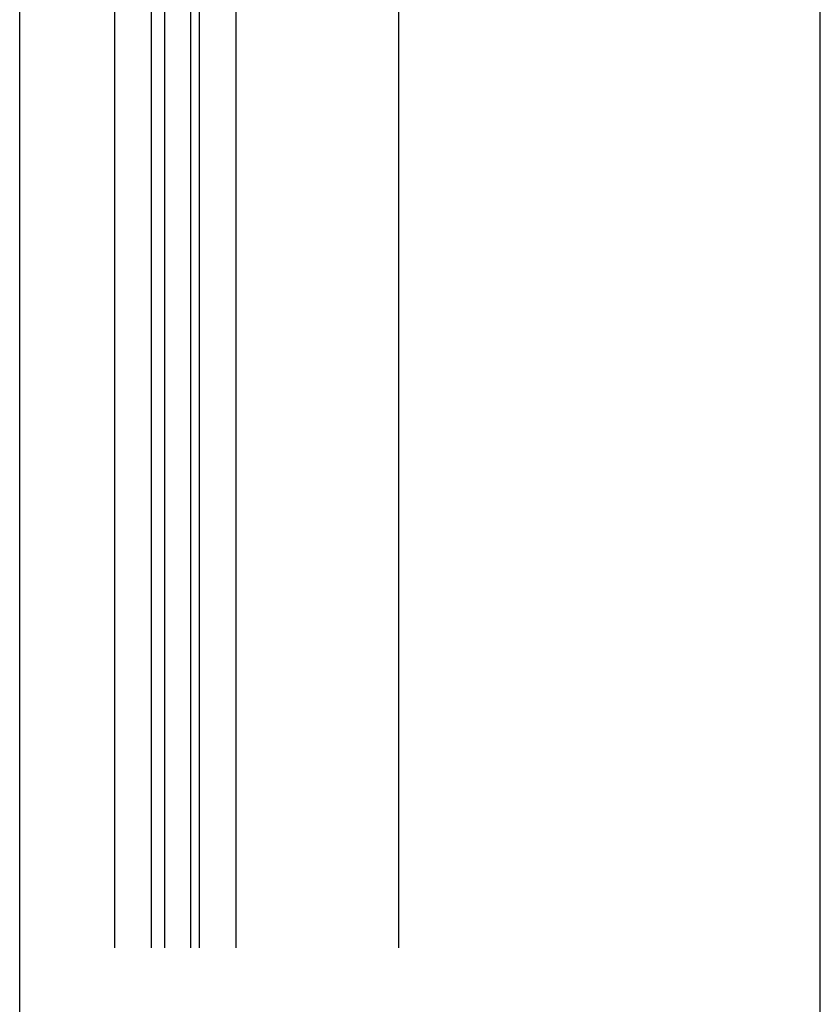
# Model space of a CAD drawing. Extents: x -152209 to 159908, y 32091 to 111955.
# Tile 19 of 59: x -135248 to -134878, y 64190 to 64645. Entities that reach past the tile are written whole.
import ezdxf

# ---------------------------------------------------------------- set-up
doc = ezdxf.new("R2010")
doc.units = 0
doc.header["$LTSCALE"] = 1000
doc.header["$MEASUREMENT"] = 0
for name, color, linetype in [('BIB', 7, 'CONTINUOUS'), ('XBDKOZA2$0$GLAS-ARC', 4, 'CONTINUOUS'), ('XBDKOZA2$0$HOUT-AZ', 15, 'CONTINUOUS'), ('XDETV133$0$BETON-AZ', 3, 'CONTINUOUS'), ('XDETV133$0$BIB', 7, 'CONTINUOUS'), ('XDETV133$0$STEEN-AZ', 3, 'CONTINUOUS')]:
    doc.layers.add(name, color=color, linetype=linetype)

# ---------------------------------------------------------------- blocks, each defined once
blk = doc.blocks.new('XBDKOZA2')
at = {"layer": 'XBDKOZA2$0$GLAS-ARC'}
for p, q in [((-15.87, -254.68), (-15.87, -913.5)), ((-3.87, -254.68), (-3.87, -913.5))]:
    blk.add_line(p, q, dxfattribs=at)
blk.add_lwpolyline([(2.13, -913.5), (2.13, -254.68), (-19.87, -254.68), (-19.87, -913.5)], dxfattribs=at)
at = {"layer": 'XBDKOZA2$0$HOUT-AZ'}
for p, q in [((-112, -2), (-112, -913.5)), ((-36.87, -263.48), (-36.87, -913.5)), ((19.13, -263.48), (19.13, -913.5))]:
    blk.add_line(p, q, dxfattribs=at)
blk = doc.blocks.new('XDETV133')
at = {"layer": 'XDETV133$0$BETON-AZ'}
for p in [(200, -1700), (200, -1659.99991)]:
    blk.add_line(p, (200, -679.86942), dxfattribs=at)
at = {"layer": 'XDETV133$0$STEEN-AZ'}
blk.add_line((570, -1700), (570, -606.99991), dxfattribs=at)
at = {"layer": 'XDETV133$0$BIB', "linetype": 'Continuous', "xscale": -1}
blk.add_blockref('XBDKOZA2', (263, -679.86942), dxfattribs=at)

msp = doc.modelspace()

# ---------------------------------------------------------------- block references
at = {"layer": 'BIB'}
msp.add_blockref('XDETV133', (-135447.55, 65809.63), dxfattribs=at)

doc.saveas('drawing.dxf')
